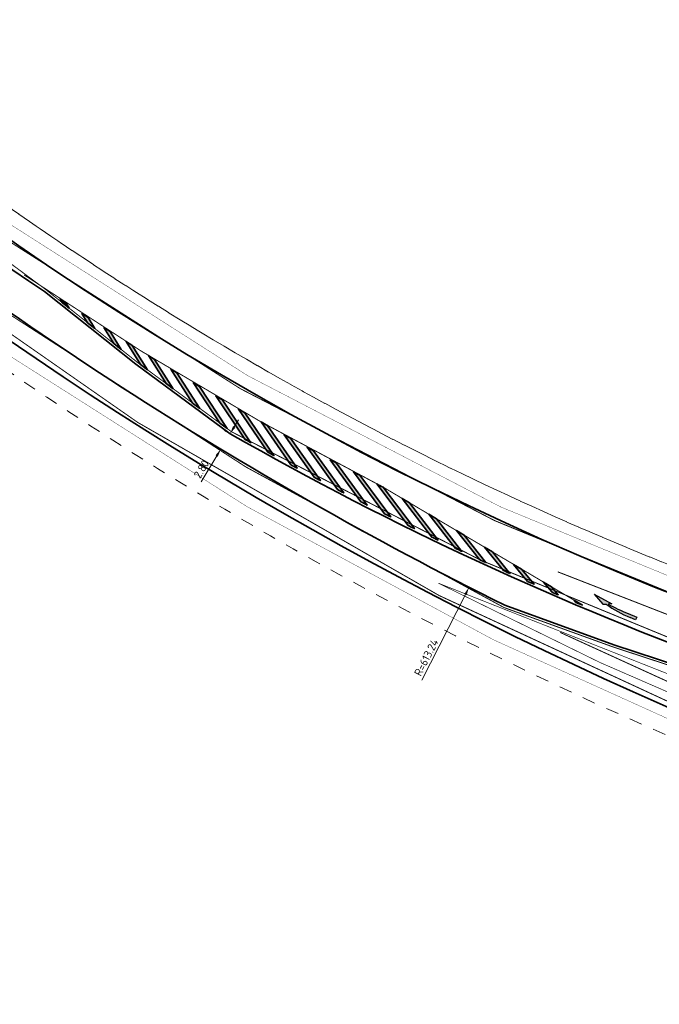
# Model space of a CAD drawing. Header units: metres. Extents: x 169570 to 170928, y 405716 to 407594.
# Tile 12 of 17: x 170248 to 170347, y 406518 to 406671. Entities that reach past the tile are written whole.
import ezdxf

# ---------------------------------------------------------------- set-up
doc = ezdxf.new("R2010")
doc.units = ezdxf.units.M
for name, pattern in [('VW-1-3_STREEP', [4, 1, -3]), ('VW-3-3_STREEP', [6, 3, -3]), ('VW-3-9_STREEP', [12, 3, -9]), ('XX-HIDDEN', [4, 2, -2])]:
    doc.linetypes.add(name, pattern=pattern)
doc.layers.get('Defpoints').update_dxf_attribs({"color": 211})
for name, color, linetype, lineweight in [('N-WE-VH-KANTVERHARDING-G', 210, 'Continuous', 35), ('N-WE-VH-VERHARDING_HALFVERHARDING-G', 34, 'XX-HIDDEN', 35), ('N-WE-VW-MARKERING_LANGS_STREEP_13_015-G', 7, 'VW-1-3_STREEP', 35), ('N-WE-VW-MARKERING_LANGS_STREEP_33_15-G', 7, 'VW-3-3_STREEP', 13), ('N-WE-VW-MARKERING_LANGS_STREEP_39_15-G', 7, 'VW-3-9_STREEP', 13), ('N-WE-VW-MARKERING_LANGS_STREEP_DOORGETROKKEN_15-G', 7, 'Continuous', 13), ('N-WE-VW-MARKERING_PIJL-S-500', 7, 'Continuous', 25), ('N-WE-VW-MARKERING_VERDRIJFSTREEP-G', 7, 'Continuous', 35), ('N-WE-VW-MARKERING_VERDRIJFSTREEP-V-500', 7, 'Continuous', 18), ('N-WE-VW-OPRIJZICHT-G', 10, 'XX-HIDDEN', 13), ('X-XX-AL-M-500', 7, 'Continuous', 18)]:
    doc.layers.add(name, color=color, linetype=linetype, lineweight=lineweight)
doc.layers.add('N-WE-VW-OBSTAKELVRIJEZONE-G', color=140, linetype='XX-HIDDEN', lineweight=18, plot=False)
doc.styles.add('NLCS-ISO-M500-T25', font='NLCS-ISO.ttf', dxfattribs={"height": 1.25})
doc.dimstyles.new('NLCS-M500-T25-PIJL_L2_H1', dxfattribs={"dimscale": 0.5, "dimtxt": 2.5, "dimasz": 2.5, "dimexe": 2, "dimexo": 2, "dimgap": 0.7, "dimtad": 1, "dimzin": 0, "dimdsep": 46, "dimtxsty": 'NLCS-ISO-M500-T25', "dimcen": 0, "dimdle": 2, "dimclrd": 256, "dimclre": 256, "dimclrt": 256, "dimadec": 1, "dimazin": 0, "dimtfac": 1, "dimtdec": 3, "dimtofl": 0, "dimtmove": 0, "dimatfit": 3, "dimfxl": 2, "dimfxlon": 1, "dimtfillclr": 256, "dimtolj": 1, "dimtzin": 0, "dimlwd": -1, "dimlwe": -1, "dimarcsym": 0})

# ---------------------------------------------------------------- blocks, each defined once
blk = doc.blocks.new('N-SVW-MARKERING_PIJL_VERDRIJF_RE_7.5')
at = {"linetype": 'Continuous'}
blk.add_hatch(color=256, dxfattribs=at).paths.add_polyline_path([(7.5, -0.99), (5.63, -0.07), (5.15, -0.31, 0.06388), (0.9, 0.22), (0, 0.22), (0, -0.23), (1.44, -0.23, -0.028877), (4.9, -0.42), (4.38, -0.69)])
for p, q in [((0, 0.22), (0.9, 0.22)), ((0, -0.23), (0, 0.22)), ((1.44, -0.23), (0, -0.23)), ((4.38, -0.69), (4.9, -0.42)), ((7.5, -0.99), (4.38, -0.69)), ((5.63, -0.07), (5.15, -0.31)), ((7.5, -0.99), (5.63, -0.07))]:
    blk.add_line(p, q, dxfattribs=at)
for centre, radius, start, end in [((0.96, -16.6), 16.83, 75.5814, 90.2017), ((1.44, -30.25), 30.03, 83.3837, 89.9999)]:
    blk.add_arc(centre, radius, start, end, dxfattribs=at)
blk = doc.blocks.new('*D1018')
at = {"layer": 'Defpoints', "color": 0, "transparency": 16777216}
for p in [(170596.17, 407129.03), (170317.67, 406582.68)]:
    blk.add_point(p, dxfattribs=at)
at = {"layer": 'X-XX-AL-M-500', "transparency": 16777216}
blk.add_line((170310.31, 406568.24), (170317.1, 406581.57), dxfattribs=at)
blk.add_solid([(170316.92, 406581.66), (170317.29, 406581.47), (170317.67, 406582.68)], dxfattribs=at)
at = {"layer": 'X-XX-AL-M-500', "transparency": 16777216, "insert": (170311.02, 406571.78), "char_height": 1.25, "attachment_point": 5, "rotation": 62.9899, "style": 'NLCS-ISO-M500-T25'}
blk.add_mtext('\\A1;R=613.24', dxfattribs=at)
blk = doc.blocks.new('*D1052')
at = {"layer": 'Defpoints', "color": 0, "transparency": 16777216}
for p in [(170280.47, 406606.6), (170279.02, 406604.2), (170279.02, 406604.2)]:
    blk.add_point(p, dxfattribs=at)
at = {"layer": 'X-XX-AL-M-500', "transparency": 16777216}
for p, q in [((170281.12, 406607.67), (170281.77, 406608.74)), ((170280.47, 406606.6), (170279.62, 406607.11)), ((170279.02, 406604.2), (170278.17, 406604.72)), ((170278.38, 406603.13), (170275.95, 406599.11))]:
    blk.add_line(p, q, dxfattribs=at)
for points in [[(170280.94, 406607.78), (170281.3, 406607.56), (170280.47, 406606.6)], [(170278.2, 406603.24), (170278.55, 406603.02), (170279.02, 406604.2)]]:
    blk.add_solid(points, dxfattribs=at)
at = {"layer": 'X-XX-AL-M-500', "transparency": 16777216, "insert": (170276, 406601.09), "char_height": 1.25, "attachment_point": 5, "rotation": 58.8558, "style": 'NLCS-ISO-M500-T25'}
blk.add_mtext('\\A1;2.80', dxfattribs=at)

msp = doc.modelspace()

# ---------------------------------------------------------------- hatches: boundary and pattern name
at = {"layer": 'N-WE-VW-MARKERING_VERDRIJFSTREEP-V-500'}
h = msp.add_hatch(color=256, dxfattribs=at)
h.dxf.hatch_style = 1
edge = h.paths.add_edge_path()
edge.add_arc((170533.397, 407049.84), 506.353, 236.50962, 236.63863, ccw=False)
edge.add_line((170253.993, 406627.552), (170254.308, 406627.018))
edge.add_line((170254.308, 406627.018), (170255.402, 406626.149))
edge.add_line((170255.402, 406626.149), (170254.944, 406626.924))
h = msp.add_hatch(color=256, dxfattribs=at)
h.dxf.hatch_style = 1
edge = h.paths.add_edge_path()
edge.add_arc((170533.397, 407049.84), 506.353, 236.97118, 237.10018, ccw=False)
edge.add_line((170257.404, 406625.315), (170258.274, 406623.869))
edge.add_line((170258.274, 406623.869), (170259.391, 406622.982))
edge.add_line((170259.391, 406622.982), (170258.36, 406624.695))
h = msp.add_hatch(color=256, dxfattribs=at)
h.dxf.hatch_style = 1
edge = h.paths.add_edge_path()
edge.add_arc((170533.397, 407049.84), 506.353, 237.43273, 237.56174, ccw=False)
edge.add_line((170260.832, 406623.106), (170262.346, 406620.635))
edge.add_line((170262.346, 406620.635), (170263.487, 406619.728))
edge.add_line((170263.487, 406619.728), (170261.794, 406622.493))
h = msp.add_hatch(color=256, dxfattribs=at)
h.dxf.hatch_style = 1
edge = h.paths.add_edge_path()
edge.add_arc((170533.397, 407049.84), 506.353, 237.89428, 238.02329, ccw=False)
edge.add_line((170264.279, 406620.924), (170266.499, 406617.363))
edge.add_line((170266.499, 406617.363), (170267.59, 406616.559))
edge.add_line((170267.59, 406616.559), (170265.245, 406620.319))
h = msp.add_hatch(color=256, dxfattribs=at)
h.dxf.hatch_style = 1
edge = h.paths.add_edge_path()
edge.add_arc((170533.397, 407049.84), 506.353, 238.35584, 238.48485, ccw=False)
edge.add_line((170267.743, 406618.77), (170270.515, 406614.403))
edge.add_line((170270.515, 406614.403), (170271.628, 406613.583))
edge.add_line((170271.628, 406613.583), (170268.714, 406618.173))
h = msp.add_hatch(color=256, dxfattribs=at)
h.dxf.hatch_style = 1
edge = h.paths.add_edge_path()
edge.add_arc((170533.397, 407049.84), 506.353, 238.81739, 238.9464, ccw=False)
edge.add_line((170271.224, 406616.644), (170274.634, 406611.367))
edge.add_line((170274.634, 406611.367), (170275.771, 406610.529))
edge.add_line((170275.771, 406610.529), (170272.2, 406616.055))
h = msp.add_hatch(color=256, dxfattribs=at)
h.dxf.hatch_style = 1
edge = h.paths.add_edge_path()
edge.add_arc((170533.397, 407049.84), 506.353, 239.27895, 239.40796, ccw=False)
edge.add_line((170274.722, 406614.546), (170278.863, 406608.249))
edge.add_line((170278.863, 406608.249), (170280.025, 406607.393))
edge.add_line((170280.025, 406607.393), (170275.703, 406613.965))
h = msp.add_hatch(color=256, dxfattribs=at)
h.dxf.hatch_style = 1
edge = h.paths.add_edge_path()
edge.add_arc((170533.397, 407049.84), 506.353, 239.7405, 239.86951, ccw=False)
edge.add_line((170278.237, 406612.476), (170282.747, 406605.738))
edge.add_arc((170533.397, 407049.84), 509.953, 240.55975, 240.68423)
edge.add_line((170283.712, 406605.194), (170279.222, 406611.903))
h = msp.add_hatch(color=256, dxfattribs=at)
h.dxf.hatch_style = 1
edge = h.paths.add_edge_path()
edge.add_arc((170533.397, 407049.84), 506.353, 240.20206, 240.33107, ccw=False)
edge.add_line((170281.768, 406610.435), (170286.333, 406603.733))
edge.add_arc((170533.397, 407049.84), 509.953, 241.02131, 241.14578)
edge.add_line((170287.302, 406603.197), (170282.758, 406609.87))
h = msp.add_hatch(color=256, dxfattribs=at)
h.dxf.hatch_style = 1
edge = h.paths.add_edge_path()
edge.add_arc((170533.397, 407049.84), 506.353, 240.66361, 240.79262, ccw=False)
edge.add_line((170285.316, 406608.422), (170289.934, 406601.757))
edge.add_arc((170533.397, 407049.84), 509.953, 241.48286, 241.60733)
edge.add_line((170290.908, 406601.229), (170286.311, 406607.865))
h = msp.add_hatch(color=256, dxfattribs=at)
h.dxf.hatch_style = 1
edge = h.paths.add_edge_path()
edge.add_arc((170533.397, 407049.84), 506.353, 241.12517, 241.25417, ccw=False)
edge.add_line((170288.88, 406606.438), (170293.552, 406599.811))
edge.add_arc((170533.397, 407049.84), 509.953, 241.94441, 242.06889)
edge.add_line((170294.53, 406599.291), (170289.879, 406605.889))
h = msp.add_hatch(color=256, dxfattribs=at)
h.dxf.hatch_style = 1
edge = h.paths.add_edge_path()
edge.add_arc((170533.397, 407049.84), 506.353, 241.58672, 241.71573, ccw=False)
edge.add_line((170292.46, 406604.483), (170297.185, 406597.893))
edge.add_arc((170533.397, 407049.84), 509.953, 242.40597, 242.53044)
edge.add_line((170298.167, 406597.381), (170293.463, 406603.942))
h = msp.add_hatch(color=256, dxfattribs=at)
h.dxf.hatch_style = 1
edge = h.paths.add_edge_path()
edge.add_arc((170533.397, 407049.84), 506.353, 242.04827, 242.17728, ccw=False)
edge.add_line((170296.055, 406602.557), (170300.833, 406596.005))
edge.add_arc((170533.397, 407049.84), 509.953, 242.86752, 242.992)
edge.add_line((170301.82, 406595.501), (170297.063, 406602.023))
h = msp.add_hatch(color=256, dxfattribs=at)
h.dxf.hatch_style = 1
edge = h.paths.add_edge_path()
edge.add_arc((170533.397, 407049.84), 506.353, 242.50983, 242.63884, ccw=False)
edge.add_line((170299.666, 406600.659), (170304.497, 406594.146))
edge.add_arc((170533.397, 407049.84), 509.953, 243.32908, 243.45355)
edge.add_line((170305.487, 406593.65), (170300.678, 406600.134))
h = msp.add_hatch(color=256, dxfattribs=at)
h.dxf.hatch_style = 1
edge = h.paths.add_edge_path()
edge.add_arc((170533.397, 407049.84), 506.353, 242.97138, 243.10039, ccw=False)
edge.add_line((170303.292, 406598.791), (170308.175, 406592.317))
edge.add_arc((170533.397, 407049.84), 509.953, 243.79063, 243.91511)
edge.add_line((170309.169, 406591.829), (170304.308, 406598.274))
h = msp.add_hatch(color=256, dxfattribs=at)
h.dxf.hatch_style = 1
edge = h.paths.add_edge_path()
edge.add_line((170308.409, 406595.849), (170307.256, 406596.531))
edge.add_line((170307.256, 406596.531), (170311.868, 406590.518))
edge.add_arc((170533.397, 407049.84), 509.953, 244.25219, 244.37666)
edge.add_line((170312.866, 406590.037), (170308.409, 406595.849))
h = msp.add_hatch(color=256, dxfattribs=at)
h.dxf.hatch_style = 1
edge = h.paths.add_edge_path()
edge.add_line((170312.609, 406593.364), (170311.432, 406594.061))
edge.add_line((170311.432, 406594.061), (170315.575, 406588.748))
edge.add_arc((170533.397, 407049.84), 509.953, 244.71374, 244.83822)
edge.add_line((170316.577, 406588.276), (170312.609, 406593.364))
h = msp.add_hatch(color=256, dxfattribs=at)
h.dxf.hatch_style = 1
edge = h.paths.add_edge_path()
edge.add_line((170316.914, 406590.818), (170315.712, 406591.529))
edge.add_line((170315.712, 406591.529), (170319.297, 406587.008))
edge.add_arc((170533.397, 407049.84), 509.953, 245.1753, 245.29977)
edge.add_line((170320.303, 406586.544), (170316.914, 406590.818))
h = msp.add_hatch(color=256, dxfattribs=at)
h.dxf.hatch_style = 1
edge = h.paths.add_edge_path()
edge.add_line((170321.331, 406588.205), (170320.104, 406588.931))
edge.add_line((170320.104, 406588.931), (170323.032, 406585.299))
edge.add_arc((170533.397, 407049.84), 509.953, 245.63685, 245.76132)
edge.add_line((170324.042, 406584.843), (170321.331, 406588.205))
h = msp.add_hatch(color=256, dxfattribs=at)
h.dxf.hatch_style = 1
edge = h.paths.add_edge_path()
edge.add_line((170325.868, 406585.522), (170324.614, 406586.264))
edge.add_line((170324.614, 406586.264), (170326.781, 406583.619))
edge.add_arc((170533.397, 407049.84), 509.953, 246.0984, 246.22288)
edge.add_line((170327.794, 406583.171), (170325.868, 406585.522))
h = msp.add_hatch(color=256, dxfattribs=at)
h.dxf.hatch_style = 1
edge = h.paths.add_edge_path()
edge.add_line((170330.534, 406582.761), (170329.252, 406583.52))
edge.add_line((170329.252, 406583.52), (170330.543, 406581.97))
edge.add_arc((170533.397, 407049.84), 509.953, 246.55996, 246.68443)
edge.add_line((170331.56, 406581.53), (170330.534, 406582.761))
h = msp.add_hatch(color=256, dxfattribs=at)
h.dxf.hatch_style = 1
edge = h.paths.add_edge_path()
edge.add_line((170334.027, 406580.696), (170334.319, 406580.351))
edge.add_arc((170533.397, 407049.84), 509.953, 247.02151, 247.14599)
edge.add_line((170335.339, 406579.919), (170334.027, 406580.696))

# ---------------------------------------------------------------- linework, layer by layer
at = {"layer": 'N-WE-VH-KANTVERHARDING-G', "transparency": 33554687}
for points in [[(170926.575, 406581.806), (170887.469, 406578.37), (170799.743, 406570.471, -0.0096401), (170761.282, 406567.754, 0.0092271), (170724.333, 406565.175), (170550.431, 406549.806, -0.0641672), (170449.192, 406553.859, -0.2021406), (170119.561, 406763.785), (170046.322, 406869.741), (170041.947, 406877.651), (170036.042, 406888.017), (170028.505, 406900.55, 0.0237481), (169997.132, 406937.482, 0.0316107), (169968.599, 406964.379, -0.3804456), (169965.599, 406984.093, -0.0516776), (169978.551, 407000.132, -0.0142753), (170000.794, 407021.259), (170056.355, 407071.799), (170069.178, 407083.196)], [(169948.781, 406942.266, -0.0647086), (170005.747, 406885.13), (170106.848, 406753.421, 0.1324435), (170361.984, 406558.349), (170377.963, 406550.153), (170394.285, 406542.411, 0.0292139), (170434.531, 406531.485)]]:
    msp.add_lwpolyline(points, format="xyb", dxfattribs=at)
at = {"layer": 'N-WE-VH-KANTVERHARDING-G', "transparency": 33554687, "flags": 128}
msp.add_lwpolyline([(170116.558, 406761.71, 0.0943302), (170251.568, 406628.716), (170265.796, 406617.416), (170280.472, 406606.598, 0.0857432), (170443.839, 406547.432, -0.1228644), (170450.468, 406544.464, -0.2601625), (170450.844, 406543.565), (170450.501, 406540.531, -0.4310032), (170449.338, 406539.658, -0.0431699), (170391.582, 406554.773, -0.0150902), (170357.316, 406568.159), (170340.225, 406573.767), (170323.257, 406579.896, -0.0559421), (170208.316, 406654.058)], format="xyb", dxfattribs=at)
at = {"layer": 'N-WE-VH-VERHARDING_HALFVERHARDING-G', "const_width": 0.05, "flags": 128}
for points in [[(170926.404, 406583.749), (170887.297, 406580.312), (170799.568, 406572.413, -0.0096401), (170761.182, 406569.701, 0.0092271), (170724.161, 406567.117), (170550.259, 406551.748, -0.0641672), (170449.519, 406555.781, -0.2021406), (170121.165, 406764.894), (170047.981, 406870.77), (170043.648, 406878.606), (170037.725, 406889.002), (170030.119, 406901.651, 0.0238031), (169998.556, 406938.814, 0.0327915), (169968.708, 406966.818, 0.0327915)], [(170441.255, 406528.158, -0.0343578), (170393.554, 406540.6), (170377.1, 406548.404), (170361.167, 406556.577, -0.052886), (170246.309, 406618.613, -0.052886)]]:
    msp.add_lwpolyline(points, format="xyb", dxfattribs=at)
at = {"layer": 'N-WE-VW-MARKERING_LANGS_STREEP_13_015-G', "ltscale": 2, "transparency": 33554687, "const_width": 0.15, "flags": 128}
msp.add_lwpolyline([(170331.85, 406575.681, 0.0258512), (170390.366, 406551.358, 0.0327793), (170434.464, 406538.834, 0.0214412)], format="xyb", dxfattribs=at)
at = {"layer": 'N-WE-VW-MARKERING_LANGS_STREEP_33_15-G', "ltscale": 2, "const_width": 0.15, "flags": 128}
for points in [[(170926.607, 406581.432), (170887.503, 406577.996), (170799.777, 406570.097, -0.0096401), (170761.301, 406567.379, 0.0092271), (170724.366, 406564.801), (170550.464, 406549.432, -0.0641672), (170449.129, 406553.489, -0.2021406), (170119.252, 406763.572), (170046.002, 406869.543), (170041.62, 406877.468), (170035.718, 406887.828), (170028.195, 406900.338, 0.0237375), (169996.858, 406937.226, 0.0316107), (169968.36, 406964.091, -0.3804456), (169965.285, 406984.297, -0.0115198), (169967.893, 406988.116, 0.0115198)], [(170446.79, 406517.875, 0.3354062), (170434.607, 406531.852, -0.0291982), (170394.425, 406542.76), (170378.129, 406550.489), (170362.141, 406558.69, -0.1324501), (170107.146, 406753.649), (170006.045, 406885.359, 0.0094301), (169998.672, 406894.598, 0.0094301)]]:
    msp.add_lwpolyline(points, format="xyb", dxfattribs=at)
at = {"layer": 'N-WE-VW-MARKERING_LANGS_STREEP_39_15-G', "ltscale": 2, "const_width": 0.15, "flags": 128}
msp.add_lwpolyline([(170331.485, 406585.104, 0.0584309), (170444.475, 406551)], format="xyb", dxfattribs=at)
at = {"layer": 'N-WE-VW-MARKERING_LANGS_STREEP_DOORGETROKKEN_15-G', "const_width": 0.15, "flags": 128}
for points in [[(170116.867, 406761.923, 0.0943378), (170251.789, 406629.019), (170266.024, 406617.714), (170280.677, 406606.912, 0.0857323), (170443.905, 406547.801, -0.1228644), (170450.699, 406544.759, -0.2601625), (170451.217, 406543.523), (170450.873, 406540.489, -0.4310032), (170449.275, 406539.288, -0.0431699), (170391.457, 406554.419, -0.0150836), (170357.184, 406567.808), (170340.102, 406573.412), (170323.11, 406579.551, -0.0559596), (170208.062, 406653.781)], [(170248.391, 406631.313, 0.0321036), (170304.315, 406598.271), (170335.339, 406579.919)]]:
    msp.add_lwpolyline(points, format="xyb", dxfattribs=at)
at = {"layer": 'N-WE-VW-MARKERING_VERDRIJFSTREEP-G', "flags": 128}
for points in [[(170254.944, 406626.924, -0.0005629), (170253.993, 406627.552), (170254.308, 406627.018), (170255.402, 406626.149)], [(170258.36, 406624.695, -0.0005629), (170257.404, 406625.315), (170258.274, 406623.869), (170259.391, 406622.982)], [(170261.794, 406622.493, -0.0005629), (170260.832, 406623.106), (170262.346, 406620.635), (170263.487, 406619.728)], [(170265.245, 406620.319, -0.0005629), (170264.279, 406620.924), (170266.499, 406617.363), (170267.59, 406616.559)], [(170268.714, 406618.173, -0.0005629), (170267.743, 406618.77), (170270.515, 406614.403), (170271.628, 406613.583)], [(170272.2, 406616.055, -0.0005629), (170271.224, 406616.644), (170274.634, 406611.367), (170275.771, 406610.529)], [(170275.703, 406613.965, -0.0005629), (170274.722, 406614.546), (170278.863, 406608.249), (170280.025, 406607.393)], [(170279.222, 406611.903, -0.0005629), (170278.237, 406612.476), (170282.747, 406605.738, 0.0005431), (170283.712, 406605.194)], [(170282.758, 406609.87, -0.0005629), (170281.768, 406610.435), (170286.333, 406603.733, 0.0005431), (170287.302, 406603.197)], [(170286.311, 406607.865, -0.0005629), (170285.316, 406608.422), (170289.934, 406601.757, 0.0005431), (170290.908, 406601.229)], [(170289.879, 406605.889, -0.0005629), (170288.88, 406606.438), (170293.552, 406599.811, 0.0005431), (170294.53, 406599.291)], [(170293.463, 406603.942, -0.0005629), (170292.46, 406604.483), (170297.185, 406597.893, 0.0005431), (170298.167, 406597.381)], [(170297.063, 406602.023, -0.0005629), (170296.055, 406602.557), (170300.833, 406596.005, 0.0005431), (170301.82, 406595.501)], [(170300.678, 406600.134, -0.0005629), (170299.666, 406600.659), (170304.497, 406594.146, 0.0005431), (170305.487, 406593.65)], [(170304.308, 406598.274, -0.0005629), (170303.292, 406598.791), (170308.175, 406592.317, 0.0005431), (170309.169, 406591.829)], [(170308.409, 406595.849), (170307.256, 406596.531), (170311.868, 406590.518, 0.0005431), (170312.866, 406590.037)], [(170312.609, 406593.364), (170311.432, 406594.061), (170315.575, 406588.748, 0.0005431), (170316.577, 406588.276)], [(170316.914, 406590.818), (170315.712, 406591.529), (170319.297, 406587.008, 0.0005431), (170320.303, 406586.544)], [(170321.331, 406588.205), (170320.104, 406588.931), (170323.032, 406585.299, 0.0005431), (170324.042, 406584.843)], [(170325.868, 406585.522), (170324.614, 406586.264), (170326.781, 406583.619, 0.0005431), (170327.794, 406583.171)], [(170330.534, 406582.761), (170329.252, 406583.52), (170330.543, 406581.97, 0.0005431), (170331.56, 406581.53)], [(170334.027, 406580.696), (170334.319, 406580.351, 0.0005431), (170335.339, 406579.919)]]:
    msp.add_lwpolyline(points, format="xyb", close=True, dxfattribs=at)
at = {"layer": 'N-WE-VW-OBSTAKELVRIJEZONE-G', "transparency": 33554687, "flags": 128}
for points in [[(170070.839, 407081.327), (170058.026, 407069.94), (170002.47, 407019.404, 0.0142794), (169980.324, 406998.369, 0.0525686), (169967.508, 406982.44, 0.2314095), (169966.218, 406971.534, -0.0367059), (170000.09, 406940.248, -0.023862), (170031.856, 406902.837), (170039.537, 406890.063), (170045.479, 406879.634), (170049.768, 406871.877), (170122.892, 406766.088, 0.2021406), (170449.87, 406557.852, 0.0641672), (170550.074, 406553.84), (170723.976, 406569.209, -0.0092271), (170761.074, 406571.799, 0.0096401), (170799.38, 406574.504), (170887.11, 406582.404), (170926.22, 406585.841)], [(170214.229, 406666.224, 0.1322073), (170449.87, 406557.852, 0.0641672), (170550.074, 406553.84), (170723.976, 406569.209, -0.0092271), (170761.074, 406571.799, 0.0096401), (170799.38, 406574.504), (170887.106, 406582.403), (170926.196, 406585.86)], [(170245.121, 406616.881, 0.0528502), (170360.288, 406554.668), (170376.171, 406546.521), (170392.767, 406538.649, 0.0334968), (170439.522, 406526.35)]]:
    msp.add_lwpolyline(points, format="xyb", dxfattribs=at)
at = {"layer": 'N-WE-VW-OPRIJZICHT-G', "transparency": 33554687, "const_width": 0.1, "flags": 128}
msp.add_lwpolyline([(170458.455, 406525.848), (170459.422, 406532.807, -0.0510787), (170389.829, 406549.851, -0.0341587), (170312.891, 406583.34)], format="xyb", close=True, dxfattribs=at)

# ---------------------------------------------------------------- block references
at = {"layer": 'N-WE-VW-MARKERING_PIJL-S-500', "rotation": 157.6813800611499}
msp.add_blockref('N-SVW-MARKERING_PIJL_VERDRIJF_RE_7.5', (170343.694, 406577.843), dxfattribs=at)

# ---------------------------------------------------------------- dimensions: what is measured, and where the dimension line sits
at = {"layer": 'X-XX-AL-M-500'}
dim = msp.add_radius_dim(center=(170596.173, 407129.03), mpoint=(170317.672, 406582.68), dimstyle='NLCS-M500-T25-PIJL_L2_H1', override={"dimpost": 'R=<>'}, dxfattribs=at)
dim.commit()
dim.dimension.update_dxf_attribs({"geometry": '*D1018', "text_midpoint": (170311.891, 406571.339), "dimtype": 164})
dim = msp.add_aligned_dim(p1=(170280.472, 406606.598), p2=(170279.023, 406604.2), distance=0, dimstyle='NLCS-M500-T25-PIJL_L2_H1', dxfattribs=at)
dim.commit()
dim.dimension.update_dxf_attribs({"geometry": '*D1052', "text_midpoint": (170276.003, 406601.088)})

doc.saveas('drawing.dxf')
